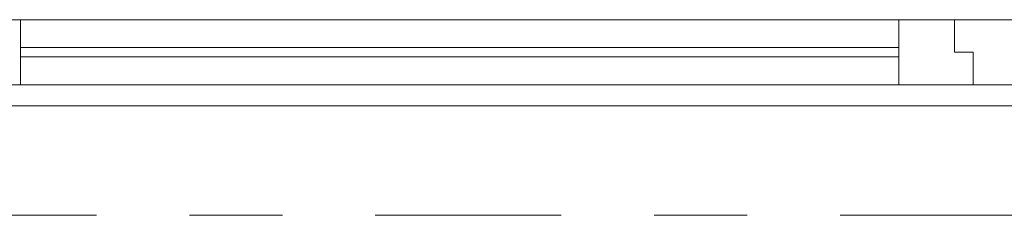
# Model space of a CAD drawing. Header units: metres. Extents: x -167 to 233, y -155 to 122.
# Tile 188 of 215: x 53.142 to 54.201, y 43.59 to 43.8. Entities that reach past the tile are written whole.
import ezdxf
from ezdxf.enums import TextEntityAlignment as Align

# ---------------------------------------------------------------- set-up
doc = ezdxf.new("R2010")
doc.units = ezdxf.units.M
doc.header["$MEASUREMENT"] = 0
doc.linetypes.add('Raster', pattern=[0.4, 0.2, -0.1, 0, -0.1])
doc.layers.add('10 Wand außen', color=7, linetype='Continuous')
doc.layers.add('90 Achsraster', color=7, linetype='Continuous')
doc.styles.add('ERSTELLTER_STIL_2', font='arial.ttf')

# ---------------------------------------------------------------- blocks, each defined once
blk = doc.blocks.new('4-Flügelfenster 27_3')
at = {"layer": '10 Wand außen', "color": 7, "linetype": 'Continuous', "lineweight": 13}
blk.add_line((-2.2375, 0.0625), (2.2375, 0.0625), dxfattribs=at)
at = {"layer": '10 Wand außen', "color": 7, "linetype": 'Continuous', "lineweight": 18}
for p, q in [((1.025, 0.04), (1.085, 0.04)), ((1.085, 0.04), (1.085, 0.005)), ((1.085, 0.005), (1.085, 0.04)), ((1.085, 0.04), (1.165, 0.04)), ((1.165, 0.04), (2.11, 0.04)), ((1.165, 0.04), (1.165, -0.03)), ((2.11, -0.03), (2.11, 0.04)), ((2.11, 0.04), (2.19, 0.04)), ((1.085, 0.005), (1.105, 0.005)), ((1.105, 0.005), (1.085, 0.005)), ((1.105, 0.005), (1.105, -0.03)), ((1.105, -0.03), (1.105, 0.005)), ((1.165, 0.01), (2.11, 0.01)), ((2.11, 0), (1.165, 0)), ((1.105, -0.03), (1.025, -0.03)), ((1.165, -0.03), (1.105, -0.03)), ((2.11, -0.03), (1.165, -0.03)), ((2.19, -0.03), (2.11, -0.03))]:
    blk.add_line(p, q, dxfattribs=at)
blk = doc.blocks.new('Standard-Rastermarker_139')
at = {"layer": '90 Achsraster', "color": 14, "linetype": 'Raster', "lineweight": 18, "true_color": 0xa80000}
blk.add_line((1, 0), (45.4427, 0), dxfattribs=at)
at = {"layer": '90 Achsraster', "color": 14, "lineweight": 18, "true_color": 0xa80000, "style": 'ERSTELLTER_STIL_2'}
for tag, p in [('AC_MarkerText_1_0', (-0.35, 0.15)), ('AC_MarkerText_1_1', (46.7927, 0.15))]:
    blk.add_attdef(tag, text='', height=0.3, dxfattribs=at).set_placement(p, align=Align.TOP_CENTER)

msp = doc.modelspace()

# ---------------------------------------------------------------- block references
at = {"layer": '10 Wand außen', "color": 7, "linetype": 'Continuous', "lineweight": 18, "rotation": 180}
msp.add_blockref('4-Flügelfenster 27_3', (55.2525, 43.7697), dxfattribs=at)
at = {"layer": '90 Achsraster', "color": 7, "linetype": 'Continuous', "lineweight": 18}
msp.add_blockref('Standard-Rastermarker_139', (13.5244, 43.5897), dxfattribs=at)

doc.saveas('drawing.dxf')
